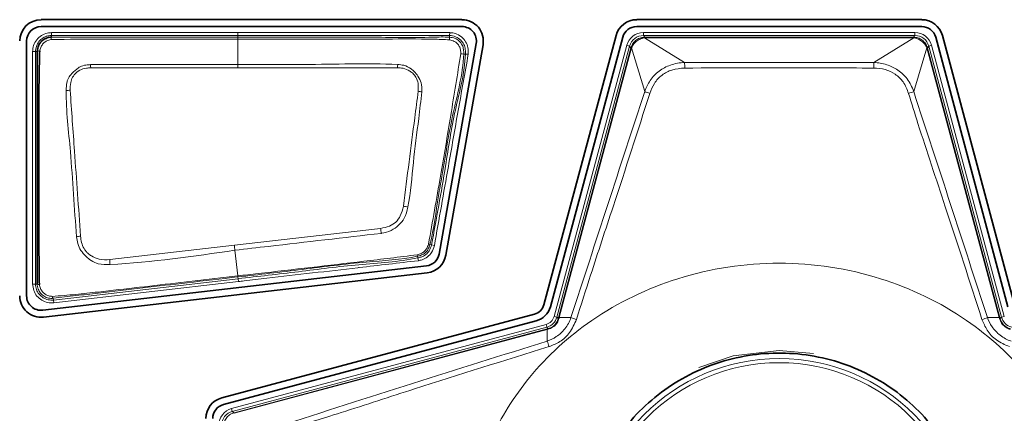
# Model space of a CAD drawing. Header units: millimetres. Extents: x 0 to 1118, y 0 to 864.
# Tile 27 of 172: x 244.8 to 253.39, y 358.08 to 361.52. Entities that reach past the tile are written whole.
import ezdxf

# ---------------------------------------------------------------- set-up
doc = ezdxf.new("R2010")
doc.units = ezdxf.units.MM

msp = doc.modelspace()

# ---------------------------------------------------------------- linework, layer by layer
at = {"color": 7, "linetype": 'Continuous', "lineweight": 35}
for p, q in [((248.6612, 361.5186), (244.9872, 361.5186)), ((244.9872, 361.4582), (248.6612, 361.4582)), ((252.6736, 361.5186), (250.1859, 361.5186)), ((250.1859, 361.4582), (252.6736, 361.4582)), ((245.0798, 361.3652), (245.0797, 361.3652)), ((250.0059, 361.3805), (249.3748, 359.0251)), ((249.433, 359.0095), (250.0642, 361.3649)), ((252.7953, 361.3649), (253.4264, 359.0095)), ((253.4847, 359.0251), (252.8535, 361.3805)), ((244.8612, 359.1043), (244.8612, 361.3322)), ((248.7853, 361.3104), (248.4608, 359.4701)), ((248.5202, 359.4596), (248.8447, 361.2999)), ((248.3512, 359.3668), (245.0017, 358.9791)), ((245.0086, 358.9192), (248.3581, 359.3069)), ((249.2944, 358.9447), (246.564, 358.2131)), ((246.5796, 358.1548), (249.31, 358.8864)), ((249.5019, 358.9059), (249.5045, 358.9157))]:
    msp.add_line(p, q, dxfattribs=at)
at = {"color": 7, "linetype": 'Continuous', "lineweight": 18}
for p, q in [((245.0798, 361.3805), (245.0798, 361.4055)), ((246.7047, 361.4055), (245.0798, 361.4055)), ((245.0798, 361.3805), (246.7047, 361.3805)), ((245.0798, 361.3652), (245.0798, 361.3805)), ((246.7047, 361.3805), (246.7047, 361.4055)), ((246.7047, 361.3651), (246.7047, 361.3805)), ((246.7047, 361.3651), (246.7047, 361.3491)), ((248.5521, 361.3804), (248.551, 361.3652)), ((248.5539, 361.4053), (248.5521, 361.3804)), ((250.2448, 361.4055), (250.2448, 361.3805)), ((250.2448, 361.4055), (252.6147, 361.4055)), ((250.2448, 361.3805), (250.2567, 361.3649)), ((252.6147, 361.3805), (250.2448, 361.3805)), ((250.2554, 361.3599), (250.6043, 361.144)), ((250.2567, 361.3649), (250.2567, 361.3599)), ((250.2567, 361.3649), (252.6028, 361.3649)), ((252.6028, 361.3599), (250.2567, 361.3599)), ((252.2551, 361.144), (252.604, 361.3599)), ((252.6028, 361.3649), (252.6147, 361.3805)), ((252.6028, 361.3649), (252.6028, 361.3599)), ((252.6147, 361.4055), (252.6147, 361.3805)), ((246.7047, 361.1266), (246.7047, 361.3491)), ((249.4651, 358.9251), (250.0999, 361.2943)), ((250.124, 361.2878), (249.4892, 358.9186)), ((249.5045, 358.9157), (250.1359, 361.2723)), ((250.1408, 361.271), (249.5094, 358.9144)), ((250.0999, 361.2943), (250.124, 361.2878)), ((250.1359, 361.2723), (250.124, 361.2878)), ((250.1359, 361.2723), (250.1408, 361.271)), ((250.256, 360.8903), (250.1412, 361.2722)), ((252.7183, 361.2722), (252.6034, 360.8903)), ((252.7186, 361.271), (252.7235, 361.2723)), ((253.3501, 358.9144), (252.7186, 361.271)), ((252.7354, 361.2878), (252.7235, 361.2723)), ((252.7235, 361.2723), (253.3549, 358.9157)), ((252.7595, 361.2943), (252.7354, 361.2878)), ((253.3702, 358.9186), (252.7354, 361.2878)), ((252.7595, 361.2943), (253.3944, 358.9251)), ((244.939, 361.2398), (244.914, 361.2398)), ((244.914, 361.2398), (244.914, 359.2081)), ((244.939, 359.2081), (244.939, 361.2398)), ((244.939, 361.2398), (244.9543, 361.2398)), ((248.6759, 361.218), (248.6911, 361.2175)), ((248.7161, 361.2167), (248.6911, 361.2175)), ((245.4206, 361.0975), (246.7047, 361.0986)), ((246.7047, 361.0986), (246.7047, 361.1266)), ((250.6043, 361.144), (252.2551, 361.144)), ((247.951, 359.6939), (246.6745, 359.5463)), ((248.3958, 359.5501), (248.381, 359.5541)), ((246.6745, 359.5463), (245.5869, 359.4214)), ((246.7038, 359.2789), (246.6794, 359.5033)), ((248.42, 359.5436), (248.3958, 359.5501)), ((248.272, 359.4514), (248.2752, 359.4364)), ((248.2804, 359.4119), (248.2752, 359.4364)), ((244.939, 359.2081), (244.914, 359.2081)), ((244.9543, 359.2081), (244.939, 359.2081)), ((246.7065, 359.2547), (245.0959, 359.0683)), ((245.0988, 359.0435), (246.7094, 359.2299)), ((246.7047, 359.279), (246.7038, 359.2789)), ((246.7047, 359.2701), (246.7047, 359.2704)), ((246.7047, 359.2701), (246.7047, 359.2701)), ((246.7047, 359.2701), (246.7065, 359.2547)), ((246.7094, 359.2299), (246.7065, 359.2547)), ((245.0959, 359.0683), (245.0941, 359.0836)), ((245.0959, 359.0683), (245.0988, 359.0435)), ((249.4651, 358.9251), (249.4892, 358.9186)), ((249.4892, 358.9186), (249.5019, 358.9059)), ((249.5045, 358.9157), (249.5094, 358.9144)), ((249.5094, 358.9144), (249.6125, 358.915)), ((253.2469, 358.915), (253.3501, 358.9144)), ((253.3501, 358.9144), (253.3549, 358.9157)), ((253.3549, 358.9157), (253.3575, 358.9059)), ((253.3575, 358.9059), (253.3702, 358.9186)), ((253.3944, 358.9251), (253.3702, 358.9186)), ((246.6502, 358.1191), (249.3944, 358.8544)), ((249.4008, 358.8302), (246.6566, 358.0949)), ((246.6722, 358.083), (249.4038, 358.815)), ((249.4051, 358.8101), (246.6735, 358.0781)), ((249.3944, 358.8544), (249.4008, 358.8302)), ((249.4135, 358.8176), (249.4008, 358.8302)), ((249.4038, 358.815), (249.4135, 358.8176)), ((249.4038, 358.815), (249.4051, 358.8101)), ((249.4045, 358.7089), (249.4051, 358.8101)), ((251.4297, 358.6264), (251.7289, 358.6004)), ((246.6502, 358.1191), (246.6566, 358.0949)), ((246.6566, 358.0949), (246.6722, 358.083)), ((246.6722, 358.083), (246.6735, 358.0781))]:
    msp.add_line(p, q, dxfattribs=at)
at = {"color": 7, "linetype": 'Continuous', "lineweight": 18, "flags": 128}
for points in [[(246.7047, 361.3805), (246.7547, 361.3805), (246.9547, 361.3805), (247.7547, 361.3805), (247.9182, 361.3805), (248.5521, 361.3804)], [(246.7047, 361.0986), (246.8047, 361.0986), (247.2047, 361.0986), (247.6047, 361.0987), (248.0986, 361.0986)], [(250.7284, 358.4785), (251.0292, 358.5796), (251.4297, 358.6264)]]:
    msp.add_lwpolyline(points, dxfattribs=at)
at = {"color": 7, "linetype": 'Continuous', "lineweight": 18}
for radius in [1.6663, 1.6307]:
    msp.add_circle((251.4297, 356.8897), radius, dxfattribs=at)
at = {"color": 7, "linetype": 'Continuous', "lineweight": 35}
for centre, radius, start, end in [((244.9872, 361.3322), 0.1863, 90, 180), ((244.9872, 361.3322), 0.126, 90, 180), ((248.6612, 361.3322), 0.1863, 350, 90), ((248.6612, 361.3322), 0.126, 350, 90), ((250.1859, 361.3322), 0.1863, 90, 165), ((250.1859, 361.3322), 0.126, 90, 165), ((252.6736, 361.3322), 0.1863, 15, 90), ((252.6736, 361.3322), 0.126, 15, 90), ((248.3367, 359.4919), 0.126, 276.60177, 350), ((248.3367, 359.4919), 0.1863, 276.60177, 350), ((244.9872, 359.1043), 0.1863, 180, 276.60177), ((244.9872, 359.1043), 0.126, 180, 276.60177), ((249.2649, 359.0545), 0.1137, 285, 345), ((249.2649, 359.0545), 0.174, 285, 345), ((246.6122, 358.0331), 0.1863, 105, 180), ((246.6122, 358.0331), 0.126, 105, 180)]:
    msp.add_arc(centre, radius, start, end, dxfattribs=at)
at = {"color": 7, "linetype": 'Continuous', "lineweight": 18}
for centre, radius, start, end in [((245.1118, 361.347), 0.0368, 150.36614, 183.77769), ((248.481, 361.3511), 0.0714, 353.30919, 11.37646), ((250.2404, 361.3599), 0.015, 359.86237, 19.50054), ((252.6191, 361.3599), 0.015, 160.49946, 180.13763), ((250.145, 361.2867), 0.015, 235.49946, 255.13763), ((252.7144, 361.2867), 0.015, 284.86237, 304.50054), ((244.9733, 361.2068), 0.038, 86.04714, 119.97434), ((248.6507, 361.0862), 0.1342, 79.19204, 89.71836), ((239.1, 360.7952), 6.3278, 2.73852, 2.99146), ((255.6109, 360.7971), 7.5183, 177.48801, 177.70159), ((247.9884, 361.0896), 2.6164, 0.13453, 1.19301), ((254.871, 361.0896), 2.6164, 178.80699, 179.86547), ((245.2412, 360.5557), 0.3455, 89.965, 95.75776), ((248.2397, 360.5245), 0.3702, 78.83127, 83.87732), ((250.4016, 361.2254), 0.3654, 246.51845, 253.93047), ((252.4578, 361.2254), 0.3654, 286.06953, 293.48155), ((248.045, 359.3219), 0.5762, 75.52055, 79.53842), ((243.3297, 359.0215), 4.6699, 7.74675, 8.27862), ((245.4152, 358.8119), 0.8182, 95.81674, 98.30008), ((248.3872, 359.6198), 0.066, 253.85437, 264.57103), ((239.8933, 358.7579), 6.8269, 6.26801, 6.63083), ((229.4217, 358.5147), 16.1906, 3.05815, 3.21044), ((248.2011, 359.4474), 0.071, 3.25687, 13.08857), ((244.9705, 359.24), 0.0358, 243.11813, 273.28017), ((245.1077, 359.1012), 0.0223, 184.15369, 232.43779), ((249.5059, 358.9005), 0.0068, 77.76913, 126.53293), ((249.756, 359.235), 0.3507, 245.85553, 254.14545), ((253.1034, 359.235), 0.3507, 285.85455, 294.14447), ((253.3535, 358.9005), 0.0068, 53.46707, 102.23087), ((249.419, 358.8135), 0.0068, 143.46707, 192.23087), ((248.9721, 358.5351), 0.466, 15.60368, 21.89767), ((246.6578, 358.074), 0.0149, 14.86559, 34.62874)]:
    msp.add_arc(centre, radius, start, end, dxfattribs=at)
for centre, major_axis, ratio, start_param, end_param in [((250.2448, 361.2554), (-0.0913, 0.119), 0.999758, 5.628804, 6.937567), ((250.2448, 361.2554), (-0.0761, 0.0992), 0.999661, 5.628804, 6.937567), ((250.2588, 361.2371), (-0.0418, 0.1212), 0.972579, 5.959695, 5.976911), ((250.2588, 361.2821), (-0.0258, 0.0738), 0.954922, 5.961416, 5.978632), ((252.6006, 361.2371), (0.0418, 0.1212), 0.972579, 0.306274, 0.32349), ((252.6006, 361.2821), (0.0258, 0.0738), 0.954922, 0.304553, 0.321769), ((252.6146, 361.2554), (0.0913, 0.119), 0.999758, 5.628804, 6.937567), ((252.6146, 361.2554), (0.0761, 0.0992), 0.999661, 5.628804, 6.937567), ((250.2588, 361.2371), (0.1062, -0.0717), 0.972579, 3.447867, 3.465083), ((250.2154, 361.2488), (0.0646, -0.044), 0.954922, 3.446146, 3.463362), ((252.644, 361.2488), (0.0646, 0.044), 0.954922, 5.961416, 5.978632), ((252.6006, 361.2371), (0.1062, 0.0717), 0.972579, 5.959695, 5.976911), ((249.3685, 358.951), (0.0707, -0.0707), 0.999797, 5.759674, 6.806696), ((249.3685, 358.951), (0.0884, -0.0884), 0.999878, 5.759674, 6.806696), ((253.491, 358.951), (0.0884, 0.0884), 0.999878, 2.618082, 3.665103), ((246.689, 357.9742), (-0.119, 0.0913), 0.999758, 5.628804, 6.937567), ((246.689, 357.9742), (0.0992, -0.0761), 0.999661, 2.487211, 3.795974), ((246.7073, 357.9602), (-0.0717, 0.1062), 0.972579, 5.959695, 5.97703), ((246.6957, 358.0036), (-0.044, 0.0646), 0.954922, 5.961416, 5.978751)]:
    msp.add_ellipse(centre, major_axis=major_axis, ratio=ratio, start_param=start_param, end_param=end_param, dxfattribs=at)
for points, knots in [([(245.0798, 361.4055), (245.067, 361.4046), (245.0355, 361.4024), (244.9886, 361.3818), (244.9469, 361.3439), (244.9192, 361.2944), (244.9157, 361.2578), (244.914, 361.2398)], [0, 0, 0, 0, 0.148542, 0.362996, 0.577594, 0.792489, 1, 1, 1, 1]), ([(244.939, 361.2398), (244.9405, 361.2551), (244.9434, 361.2862), (244.967, 361.3282), (245.0023, 361.3604), (245.0422, 361.3779), (245.0689, 361.3797), (245.0798, 361.3805)], [0, 0, 0, 0, 0.207525, 0.422406, 0.636965, 0.851374, 1, 1, 1, 1]), ([(246.7047, 361.3651), (246.5162, 361.3651), (246.2721, 361.3651), (245.8797, 361.3651), (245.5266, 361.3651), (245.229, 361.3652), (245.0798, 361.3652)], [0, 0, 0, 0, 0.348076, 0.450575, 0.724495, 1, 1, 1, 1]), ([(248.5539, 361.4053), (248.342, 361.4054), (247.9182, 361.4055), (247.3018, 361.4055), (246.8973, 361.4055), (246.7047, 361.4055)], [0, 0, 0, 0, 0.343799, 0.687599, 1, 1, 1, 1]), ([(248.551, 361.3652), (248.551, 361.3652), (248.5032, 361.3686), (248.2704, 361.3597), (247.8537, 361.3672), (247.2861, 361.3645), (246.903, 361.3649), (246.7047, 361.3651)], [0, 0, 0, 0, 0.000008, 0.077922, 0.377558, 0.677759, 1, 1, 1, 1]), ([(248.6759, 361.218), (248.6759, 361.218), (248.6763, 361.2312), (248.6759, 361.2579), (248.6653, 361.2985), (248.6387, 361.3324), (248.6002, 361.3593), (248.5682, 361.3639), (248.551, 361.3652), (248.551, 361.3652)], [0, 0, 0, 0, 0.000069, 0.181862, 0.36744, 0.566113, 0.762287, 0.999931, 1, 1, 1, 1]), ([(248.5521, 361.3804), (248.5521, 361.3804), (248.5702, 361.3791), (248.6068, 361.3737), (248.6502, 361.3432), (248.6799, 361.3034), (248.6913, 361.2596), (248.6912, 361.2308), (248.6911, 361.2175)], [0, 0, 0, 0, 0.0000623, 0.226257, 0.4486042, 0.6418977, 0.8342191, 1, 1, 1, 1]), ([(248.7161, 361.2167), (248.7162, 361.2313), (248.7162, 361.2641), (248.7028, 361.3146), (248.6679, 361.3617), (248.621, 361.3942), (248.5794, 361.4034), (248.5586, 361.405), (248.5539, 361.4053)], [0, 0, 0, 0, 0.156991, 0.351979, 0.549313, 0.775672, 0.949589, 1, 1, 1, 1]), ([(250.1365, 361.2744), (250.1418, 361.2876), (250.1523, 361.314), (250.1833, 361.3437), (250.2187, 361.3615), (250.2435, 361.3639), (250.2545, 361.3649)], [0, 0, 0, 0, 0.267355, 0.531013, 0.792242, 1, 1, 1, 1]), ([(250.2554, 361.3599), (250.2554, 361.3599), (250.2453, 361.3587), (250.2226, 361.3532), (250.1893, 361.3355), (250.1597, 361.3075), (250.146, 361.2844), (250.1412, 361.2722), (250.1412, 361.2722)], [0, 0, 0, 0, 0.000099, 0.204967, 0.468567, 0.735063, 0.999901, 1, 1, 1, 1]), ([(252.7183, 361.2722), (252.7183, 361.2722), (252.7138, 361.2834), (252.701, 361.3056), (252.6728, 361.3335), (252.639, 361.3525), (252.6151, 361.3586), (252.6041, 361.3599), (252.604, 361.3599)], [0, 0, 0, 0, 0.000099, 0.244073, 0.508658, 0.774293, 0.999901, 1, 1, 1, 1]), ([(252.6049, 361.3649), (252.617, 361.3637), (252.643, 361.361), (252.6789, 361.3416), (252.7083, 361.3119), (252.7181, 361.2866), (252.7229, 361.2744)], [0, 0, 0, 0, 0.228401, 0.491458, 0.753348, 1, 1, 1, 1]), ([(244.9759, 361.2448), (244.978, 361.2552), (244.9823, 361.2763), (244.9998, 361.3044), (245.0242, 361.3268), (245.0503, 361.3407), (245.0681, 361.3435), (245.0751, 361.3446)], [0, 0, 0, 0, 0.209213, 0.424915, 0.643298, 0.861018, 1, 1, 1, 1]), ([(245.0751, 361.3446), (245.2259, 361.3465), (245.525, 361.3504), (245.9726, 361.3488), (246.365, 361.3492), (246.609, 361.3491), (246.7047, 361.3491)], [0, 0, 0, 0, 0.277616, 0.55073, 0.823865, 1, 1, 1, 1]), ([(246.7047, 361.3491), (246.738, 361.3491), (246.9047, 361.3491), (247.3381, 361.3494), (247.8723, 361.3474), (248.3215, 361.3516), (248.5039, 361.3446), (248.5519, 361.3428)], [0, 0, 0, 0, 0.054134, 0.270669, 0.70374, 0.921922, 1, 1, 1, 1]), ([(248.5519, 361.3428), (248.5664, 361.3393), (248.5912, 361.3334), (248.62, 361.3113), (248.6394, 361.2863), (248.6496, 361.2546), (248.6508, 361.2324), (248.6514, 361.2204)], [0, 0, 0, 0, 0.254503, 0.434183, 0.616241, 0.792354, 1, 1, 1, 1]), ([(248.6514, 361.2204), (248.6366, 361.1309), (248.607, 360.952), (248.5491, 360.5955), (248.4715, 360.13), (248.4043, 359.7547), (248.3689, 359.5564)], [0, 0, 0, 0, 0.161169, 0.322293, 0.641919, 1, 1, 1, 1]), ([(248.381, 359.5541), (248.381, 359.5541), (248.4181, 359.6928), (248.4393, 359.8942), (248.5088, 360.269), (248.5669, 360.6841), (248.6698, 361.0361), (248.6759, 361.218), (248.6759, 361.218)], [0, 0, 0, 0, 0.0000089, 0.2548813, 0.3576267, 0.6767907, 0.9999911, 1, 1, 1, 1]), ([(248.6911, 361.2175), (248.6911, 361.2175), (248.6857, 361.0516), (248.5921, 360.7293), (248.5099, 360.1717), (248.438, 359.7796), (248.3958, 359.5501)], [0, 0, 0, 0, 0.000009, 0.293952, 0.586862, 1, 1, 1, 1]), ([(248.42, 359.5436), (248.4608, 359.774), (248.5304, 360.1671), (248.6279, 360.725), (248.6866, 361.0522), (248.7161, 361.2167)], [0, 0, 0, 0, 0.413035, 0.70499, 1, 1, 1, 1]), ([(245.4192, 361.1254), (245.419, 361.1254), (245.4057, 361.1247), (245.3748, 361.1224), (245.3383, 361.1132), (245.2973, 361.0887), (245.2689, 361.0605), (245.234, 361.0235), (245.2202, 360.9963), (245.208, 360.9529), (245.2072, 360.9247), (245.2066, 360.8994)], [0, 0, 0, 0, 0.001913, 0.114338, 0.267549, 0.319965, 0.527056, 0.610724, 0.758058, 0.782667, 1, 1, 1, 1]), ([(245.2414, 360.9012), (245.2416, 360.9241), (245.2418, 360.9635), (245.2574, 361.0096), (245.2843, 361.0466), (245.322, 361.0808), (245.3755, 361.0951), (245.4081, 361.0969), (245.4206, 361.0975)], [0, 0, 0, 0, 0.226459, 0.3891112, 0.469736, 0.6779823, 0.876922, 1, 1, 1, 1]), ([(246.7047, 361.1266), (246.6191, 361.1267), (246.1906, 361.127), (245.762, 361.1262), (245.4192, 361.1254)], [0, 0, 0, 0, 0.199885, 1, 1, 1, 1]), ([(248.0998, 361.1266), (248.0996, 361.1266), (247.827, 361.1385), (247.3616, 361.1232), (246.8968, 361.1256), (246.7047, 361.1266)], [0, 0, 0, 0, 0.000392, 0.586904, 1, 1, 1, 1]), ([(248.0986, 361.0986), (248.1147, 361.0976), (248.152, 361.0952), (248.1968, 361.076), (248.2354, 361.0494), (248.2634, 361.014), (248.282, 360.9585), (248.2802, 360.9161), (248.2792, 360.8926)], [0, 0, 0, 0, 0.152632, 0.353534, 0.453266, 0.597218, 0.776209, 1, 1, 1, 1]), ([(248.3114, 360.8877), (248.3116, 360.9146), (248.3119, 360.9633), (248.2808, 361.0231), (248.2486, 361.0625), (248.209, 361.0974), (248.1595, 361.1219), (248.1177, 361.1252), (248.0998, 361.1266)], [0, 0, 0, 0, 0.223004, 0.40339, 0.550618, 0.649795, 0.85012, 1, 1, 1, 1]), ([(250.256, 360.8903), (250.256, 360.8903), (250.2677, 360.9245), (250.3002, 360.9913), (250.3775, 361.0733), (250.4824, 361.1289), (250.5621, 361.1426), (250.6043, 361.144), (250.6043, 361.144)], [0, 0, 0, 0, 0.000033, 0.237572, 0.481211, 0.723864, 0.999967, 1, 1, 1, 1]), ([(252.2546, 361.0957), (252.2212, 361.0958), (252.0546, 361.0965), (251.5047, 361.0982), (250.9881, 361.0968), (250.6048, 361.0957)], [0, 0, 0, 0, 0.060615, 0.303076, 1, 1, 1, 1]), ([(252.2551, 361.144), (252.2551, 361.144), (252.2932, 361.1427), (252.368, 361.131), (252.4698, 361.0818), (252.5537, 361.0006), (252.59, 360.9296), (252.6034, 360.8903), (252.6034, 360.8903)], [0, 0, 0, 0, 0.000033, 0.249575, 0.487562, 0.72675, 0.999967, 1, 1, 1, 1]), ([(250.6048, 361.0957), (250.567, 361.0927), (250.4965, 361.0871), (250.4037, 361.0378), (250.3356, 360.9653), (250.3121, 360.9046), (250.3005, 360.8744)], [0, 0, 0, 0, 0.278939, 0.519553, 0.760958, 1, 1, 1, 1]), ([(252.5589, 360.8744), (252.5451, 360.909), (252.5195, 360.9736), (252.4451, 361.0453), (252.355, 361.0884), (252.2888, 361.0932), (252.2546, 361.0957)], [0, 0, 0, 0, 0.274544, 0.511285, 0.747593, 1, 1, 1, 1]), ([(245.2066, 360.8994), (245.2065, 360.8991), (245.2056, 360.7205), (245.2434, 360.4195), (245.2691, 359.9935), (245.2877, 359.7456), (245.2971, 359.6215)], [0, 0, 0, 0, 0.00076, 0.418996, 0.709074, 1, 1, 1, 1]), ([(245.3323, 359.6259), (245.3234, 359.7497), (245.3057, 359.9974), (245.2751, 360.4227), (245.2539, 360.7236), (245.2414, 360.9012)], [0, 0, 0, 0, 0.290819, 0.581537, 1, 1, 1, 1]), ([(248.2792, 360.8926), (248.2691, 360.815), (248.2423, 360.6094), (248.1993, 360.2748), (248.1662, 360.0174), (248.1496, 359.8885)], [0, 0, 0, 0, 0.232386, 0.615425, 1, 1, 1, 1]), ([(248.1891, 359.8798), (248.1892, 359.8803), (248.213, 360.0089), (248.2333, 360.2688), (248.2779, 360.6036), (248.3022, 360.8097), (248.3114, 360.8877)], [0, 0, 0, 0, 0.001469, 0.385805, 0.767703, 1, 1, 1, 1]), ([(249.6125, 358.915), (249.7195, 359.2444), (249.9333, 359.9032), (250.1485, 360.5613), (250.256, 360.8903)], [0, 0, 0, 0, 0.499979, 1, 1, 1, 1]), ([(250.3005, 360.8744), (250.1945, 360.5438), (250.0244, 360.0135), (249.8053, 359.3577), (249.7011, 359.0275), (249.6602, 358.8976)], [0, 0, 0, 0, 0.501063, 0.803813, 1, 1, 1, 1]), ([(253.1993, 358.8976), (253.0934, 359.2269), (252.9094, 359.7994), (252.6889, 360.454), (252.5861, 360.7864), (252.5589, 360.8744)], [0, 0, 0, 0, 0.49889, 0.867446, 1, 1, 1, 1]), ([(252.6034, 360.8903), (252.711, 360.5613), (252.9261, 359.9032), (253.14, 359.2444), (253.2469, 358.915)], [0, 0, 0, 0, 0.500027, 1, 1, 1, 1]), ([(248.1496, 359.8885), (248.1429, 359.8591), (248.1311, 359.808), (248.0865, 359.7466), (248.0248, 359.7091), (247.9771, 359.6993), (247.951, 359.6939)], [0, 0, 0, 0, 0.2980807, 0.5179957, 0.735793, 1, 1, 1, 1]), ([(247.957, 359.651), (247.9572, 359.651), (247.9872, 359.6554), (248.0429, 359.6704), (248.1108, 359.7194), (248.1669, 359.7874), (248.1811, 359.8467), (248.1891, 359.8798)], [0, 0, 0, 0, 0.001708, 0.259964, 0.483259, 0.711212, 1, 1, 1, 1]), ([(246.6794, 359.5033), (246.7774, 359.5146), (247.2033, 359.5639), (247.6292, 359.6131), (247.957, 359.651)], [0, 0, 0, 0, 0.230284, 1, 1, 1, 1]), ([(245.2971, 359.6215), (245.2971, 359.6213), (245.2993, 359.6011), (245.3052, 359.5589), (245.3283, 359.51), (245.3555, 359.4755), (245.3798, 359.4488), (245.4161, 359.4161), (245.4542, 359.3947), (245.5148, 359.377), (245.5545, 359.3778), (245.5892, 359.3784)], [0, 0, 0, 0, 0.001259, 0.143959, 0.299696, 0.377139, 0.45519, 0.553862, 0.722719, 0.757762, 1, 1, 1, 1]), ([(245.5869, 359.4214), (245.5558, 359.4203), (245.5002, 359.4184), (245.437, 359.4454), (245.3996, 359.472), (245.3782, 359.4944), (245.3571, 359.5257), (245.3386, 359.5698), (245.3344, 359.6072), (245.3323, 359.6259)], [0, 0, 0, 0, 0.248655, 0.445661, 0.5428811, 0.6190106, 0.6951629, 0.8484488, 1, 1, 1, 1]), ([(248.3689, 359.5564), (248.3639, 359.5422), (248.3555, 359.5183), (248.3314, 359.4916), (248.3041, 359.4727), (248.2821, 359.4667), (248.2703, 359.4635)], [0, 0, 0, 0, 0.312993, 0.525768, 0.743338, 1, 1, 1, 1]), ([(248.272, 359.4514), (248.272, 359.4514), (248.2843, 359.454), (248.309, 359.4598), (248.3413, 359.48), (248.3682, 359.5116), (248.3769, 359.5389), (248.381, 359.5541), (248.381, 359.5541)], [0, 0, 0, 0, 0.000094, 0.235606, 0.472383, 0.703877, 0.999906, 1, 1, 1, 1]), ([(245.5892, 359.3784), (245.5896, 359.3785), (245.9549, 359.3975), (246.3173, 359.4504), (246.6794, 359.5033)], [0, 0, 0, 0, 0.00107, 1, 1, 1, 1]), ([(248.3958, 359.5501), (248.3958, 359.5501), (248.391, 359.5319), (248.3797, 359.4993), (248.3458, 359.4629), (248.3097, 359.4441), (248.2852, 359.4386), (248.2752, 359.4364)], [0, 0, 0, 0, 0.000085, 0.320256, 0.573919, 0.826496, 1, 1, 1, 1]), ([(248.2804, 359.4119), (248.2913, 359.4144), (248.3195, 359.4208), (248.3614, 359.4429), (248.4014, 359.4854), (248.4134, 359.523), (248.42, 359.5436)], [0, 0, 0, 0, 0.1640922, 0.4247134, 0.6851694, 1, 1, 1, 1]), ([(248.2703, 359.4635), (248.1147, 359.4442), (247.8057, 359.406), (247.3428, 359.3532), (246.9765, 359.3105), (246.7638, 359.2858), (246.7047, 359.279)], [0, 0, 0, 0, 0.298328, 0.592531, 0.886701, 1, 1, 1, 1]), ([(246.7047, 359.2701), (246.8917, 359.2909), (247.2656, 359.3327), (247.7862, 359.4038), (248.1255, 359.4202), (248.272, 359.4514), (248.272, 359.4514)], [0, 0, 0, 0, 0.357597, 0.715194, 0.99999, 1, 1, 1, 1]), ([(248.2752, 359.4364), (248.2752, 359.4364), (248.1065, 359.4003), (247.7554, 359.3839), (247.2341, 359.3138), (246.8824, 359.2744), (246.7065, 359.2547)], [0, 0, 0, 0, 0.000009, 0.327782, 0.663882, 1, 1, 1, 1]), ([(246.7094, 359.2299), (246.7259, 359.2318), (246.8087, 359.2414), (247.1564, 359.2817), (247.4914, 359.3201), (247.9322, 359.3717), (248.1083, 359.392), (248.2804, 359.4119)], [0, 0, 0, 0, 0.031615, 0.158073, 0.663905, 0.67123, 1, 1, 1, 1]), ([(254.1547, 356.8897), (254.1459, 357.041), (254.1267, 357.3714), (253.9518, 357.8909), (253.6122, 358.4369), (253.0598, 358.9395), (252.3077, 359.302), (251.4297, 359.4351), (250.5518, 359.302), (249.7994, 358.9395), (249.2478, 358.4369), (248.906, 357.8909), (248.7375, 357.3714), (248.6897, 356.8897), (248.7375, 356.4081), (248.906, 355.8885), (249.2478, 355.3426), (249.7994, 354.84), (250.5518, 354.4775), (251.4297, 354.3444), (252.3077, 354.4775), (253.0598, 354.84), (253.6122, 355.3426), (253.9518, 355.8885), (254.1267, 356.4081), (254.1459, 356.7385), (254.1547, 356.8897)], [0, 0, 0, 0, 0.027672, 0.060454, 0.099202, 0.144378, 0.19539, 0.25, 0.30461, 0.355622, 0.400798, 0.439546, 0.472328, 0.5, 0.527672, 0.560454, 0.599202, 0.644378, 0.69539, 0.75, 0.80461, 0.855622, 0.900798, 0.939546, 0.972328, 1, 1, 1, 1]), ([(244.914, 359.2081), (244.9159, 359.1889), (244.9198, 359.1511), (244.9492, 359.1012), (244.9916, 359.0642), (245.0439, 359.0424), (245.0807, 359.0431), (245.0988, 359.0435)], [0, 0, 0, 0, 0.206408, 0.406181, 0.606089, 0.806512, 1, 1, 1, 1]), ([(245.0959, 359.0683), (245.0959, 359.0683), (245.0808, 359.0666), (245.0491, 359.0681), (245.0049, 359.0857), (244.9689, 359.1174), (244.9439, 359.1596), (244.9406, 359.1918), (244.939, 359.2081)], [0, 0, 0, 0, 0.000069, 0.193541, 0.393933, 0.593787, 0.793541, 1, 1, 1, 1]), ([(244.9543, 359.2081), (244.9543, 359.2081), (244.9543, 359.193), (244.9596, 359.1638), (244.9816, 359.1263), (245.0135, 359.0988), (245.0526, 359.0833), (245.0806, 359.082), (245.0941, 359.0836), (245.0941, 359.0836)], [0, 0, 0, 0, 0.000071, 0.215696, 0.41149, 0.608655, 0.804784, 0.999923, 1, 1, 1, 1]), ([(246.7038, 359.2789), (246.6707, 359.2751), (246.5051, 359.2559), (246.0987, 359.2087), (245.6607, 359.1581), (245.287, 359.1157), (245.1538, 359.1051), (245.0855, 359.0996)], [0, 0, 0, 0, 0.0614112, 0.3070562, 0.7537009, 0.8737981, 1, 1, 1, 1]), ([(245.0941, 359.0836), (245.0941, 359.0836), (245.1589, 359.0913), (245.2912, 359.1063), (245.6798, 359.1517), (246.1517, 359.206), (246.5578, 359.2531), (246.7047, 359.2701)], [0, 0, 0, 0, 0.000008, 0.122721, 0.243421, 0.72623, 1, 1, 1, 1]), ([(246.7047, 359.279), (246.7047, 359.2765), (246.7047, 359.2723), (246.7047, 359.271), (246.7047, 359.2704)], [0, 0, 0, 0, 0.604654, 1, 1, 1, 1]), ([(245.0855, 359.0996), (245.0748, 359.1008), (245.0533, 359.1033), (245.0238, 359.1181), (244.9993, 359.1399), (244.9804, 359.1691), (244.9753, 359.192), (244.9725, 359.2043)], [0, 0, 0, 0, 0.191842, 0.387343, 0.580434, 0.776139, 1, 1, 1, 1]), ([(249.4045, 358.7089), (249.4045, 358.7089), (249.4327, 358.7179), (249.4904, 358.7464), (249.5655, 358.8159), (249.6008, 358.8796), (249.6125, 358.915), (249.6125, 358.915)], [0, 0, 0, 0, 0.00005, 0.294628, 0.628272, 0.99995, 1, 1, 1, 1]), ([(249.5074, 358.9071), (249.5065, 358.9041), (249.5018, 358.8877), (249.4864, 358.859), (249.4541, 358.8274), (249.4262, 358.8171), (249.4123, 358.8121)], [0, 0, 0, 0, 0.066348, 0.367276, 0.687028, 1, 1, 1, 1]), ([(249.4135, 358.8176), (249.4264, 358.8223), (249.4522, 358.8318), (249.4824, 358.8612), (249.4967, 358.8878), (249.5011, 358.9031), (249.5019, 358.9059)], [0, 0, 0, 0, 0.315839, 0.630493, 0.931818, 1, 1, 1, 1]), ([(249.6602, 358.8976), (249.6425, 358.8579), (249.6092, 358.7826), (249.5207, 358.7011), (249.4529, 358.6735), (249.4209, 358.6605)], [0, 0, 0, 0, 0.3719437, 0.7041282, 1, 1, 1, 1]), ([(249.5094, 358.9144), (249.5094, 358.9143), (249.5087, 358.9119), (249.508, 358.9095), (249.5074, 358.9071)], [0, 0, 0, 0, 0.001998, 1, 1, 1, 1]), ([(253.4385, 358.6605), (253.3992, 358.6774), (253.3237, 358.7099), (253.2412, 358.7975), (253.2127, 358.8656), (253.1993, 358.8976)], [0, 0, 0, 0, 0.36574, 0.701782, 1, 1, 1, 1]), ([(253.2469, 358.915), (253.2469, 358.915), (253.2563, 358.8866), (253.2857, 358.8287), (253.356, 358.7544), (253.42, 358.72), (253.4549, 358.7089), (253.4549, 358.7089)], [0, 0, 0, 0, 0.00005, 0.297674, 0.635276, 0.99995, 1, 1, 1, 1]), ([(253.352, 358.9071), (253.3514, 358.9095), (253.3508, 358.9119), (253.3501, 358.9143), (253.3501, 358.9144)], [0, 0, 0, 0, 0.998002, 1, 1, 1, 1]), ([(253.4471, 358.8121), (253.4441, 358.8129), (253.4277, 358.8176), (253.3989, 358.833), (253.3673, 358.8654), (253.3571, 358.8933), (253.352, 358.9071)], [0, 0, 0, 0, 0.066348, 0.367276, 0.687028, 1, 1, 1, 1]), ([(253.3575, 358.9059), (253.3623, 358.893), (253.3718, 358.8672), (253.4012, 358.8371), (253.4278, 358.8228), (253.4431, 358.8184), (253.4459, 358.8176)], [0, 0, 0, 0, 0.315839, 0.630493, 0.931818, 1, 1, 1, 1]), ([(249.4123, 358.8121), (249.4099, 358.8114), (249.4075, 358.8108), (249.4051, 358.8101), (249.4051, 358.8101)], [0, 0, 0, 0, 0.998002, 1, 1, 1, 1]), ([(247.0552, 357.9627), (247.4461, 358.0885), (248.2277, 358.34), (249.0123, 358.5859), (249.4045, 358.7089)], [0, 0, 0, 0, 0.5000778, 1, 1, 1, 1]), ([(249.4209, 358.6605), (249.0288, 358.5389), (248.4219, 358.3508), (247.6436, 358.0943), (247.2497, 357.9732), (247.0708, 357.9182)], [0, 0, 0, 0, 0.499028, 0.772399, 1, 1, 1, 1]), ([(246.5795, 357.9645), (246.5812, 357.9786), (246.5845, 358.0068), (246.6068, 358.0435), (246.6363, 358.0699), (246.6597, 358.0786), (246.6701, 358.0824)], [0, 0, 0, 0, 0.267205, 0.530926, 0.792194, 1, 1, 1, 1])]:
    msp.add_open_spline(points, degree=3, knots=knots, dxfattribs=at)
at = {"color": 7, "linetype": 'Continuous', "lineweight": 35}
for points, knots in [([(245.0797, 361.3652), (245.0797, 361.3652), (245.07, 361.3652), (245.0462, 361.3625), (245.0108, 361.3475), (244.9794, 361.3188), (244.9583, 361.2815), (244.9556, 361.2537), (244.9543, 361.2398)], [0, 0, 0, 0, 0.000076, 0.148616, 0.362288, 0.576347, 0.788356, 1, 1, 1, 1]), ([(244.9543, 361.2398), (244.9543, 361.1818), (244.9543, 360.8936), (244.9544, 360.4903), (244.9544, 360.008), (244.9543, 359.6875), (244.9544, 359.4477), (244.9543, 359.3109), (244.9544, 359.2422), (244.9543, 359.2081), (244.9543, 359.2081)], [0, 0, 0, 0, 0.085615, 0.425541, 0.595492, 0.797743, 0.89887, 0.949435, 0.999993, 1, 1, 1, 1]), ([(244.9725, 359.2043), (244.9716, 359.2397), (244.9697, 359.3093), (244.9695, 359.4476), (244.9686, 359.6874), (244.9685, 360.008), (244.9694, 360.4905), (244.9654, 360.8957), (244.9741, 361.1853), (244.9759, 361.2448)], [0, 0, 0, 0, 0.052067, 0.10243, 0.203216, 0.404615, 0.573842, 0.912598, 1, 1, 1, 1]), ([(253.1446, 356.8897), (253.1256, 357.0825), (253.0877, 357.4681), (252.7922, 357.9812), (252.357, 358.3714), (251.8135, 358.5945), (251.2277, 358.6255), (250.6644, 358.4608), (250.1874, 358.1189), (249.8505, 357.6384), (249.6917, 357.0736), (249.7288, 356.4881), (249.9576, 355.9479), (250.3523, 355.5138), (250.8685, 355.2348), (251.448, 355.1424), (252.0253, 355.2469), (252.5362, 355.5367), (252.9195, 355.9789), (253.1174, 356.4568), (253.137, 356.7693), (253.1446, 356.8897)], [0, 0, 0, 0, 0.053675, 0.10735, 0.161032, 0.214724, 0.268418, 0.322111, 0.375804, 0.429498, 0.483184, 0.536859, 0.590531, 0.644209, 0.697899, 0.751593, 0.805286, 0.858979, 0.912673, 0.966362, 1, 1, 1, 1])]:
    msp.add_open_spline(points, degree=3, knots=knots, dxfattribs=at)

doc.saveas('drawing.dxf')
